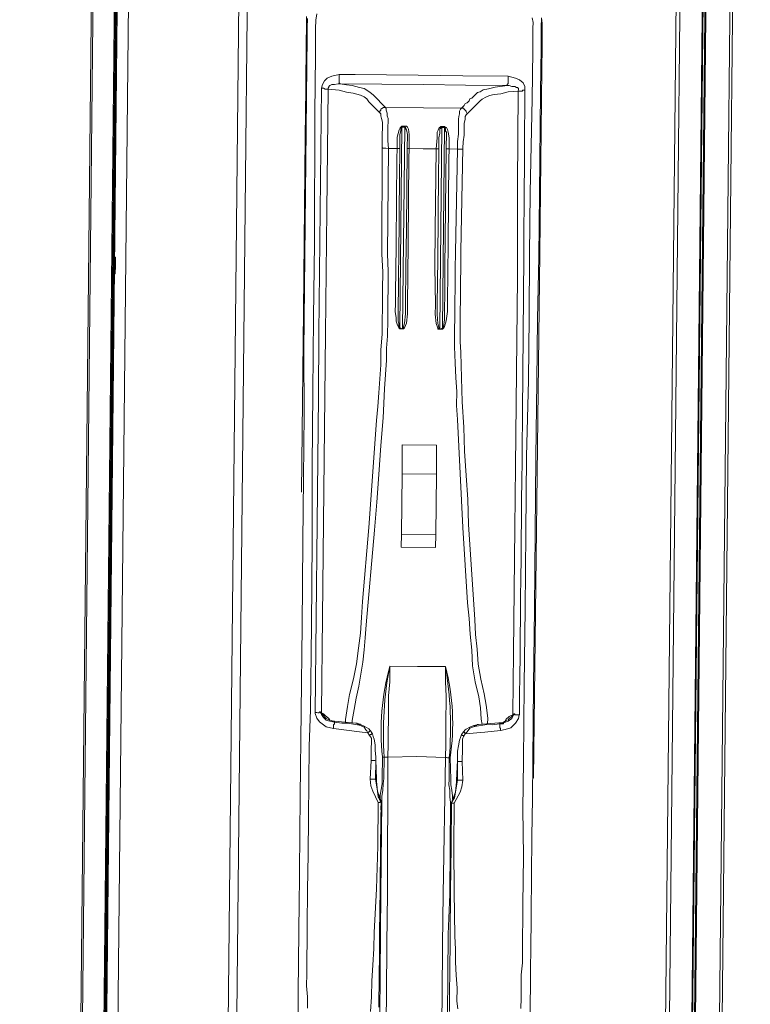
# Model space of a CAD drawing. Header units: metres. Extents: x 779 to 7046, y -512 to 9570.
# Tile 140 of 256: x 2477.433 to 2477.71, y -217.484 to -217.111. Entities that reach past the tile are written whole.
import ezdxf

# ---------------------------------------------------------------- set-up
doc = ezdxf.new("R2010")
doc.units = ezdxf.units.M
doc.linetypes.add('CIĄGłA', pattern=[0])
doc.layers.add('PDF _Geometria', color=7, linetype='Continuous')

# ---------------------------------------------------------------- blocks, each defined once
blk = doc.blocks.new('ADBLUE HELIX 6000')
at = {"layer": 'PDF _Geometria', "lineweight": 9}
for points in [[(72456.75, 12349.88), (72456.75, 10988.65), (72403.49, 10988.65), (72403.49, 10987.94), (72403.49, 10986.89), (72403.49, 10986.19), (72403.49, 10985.47), (72403.49, 10984.42), (72403.49, 10983.71), (72403.49, 10983.01), (72403.49, 10981.95), (72403.49, 10449.3)], [(72478.27, 12347.76), (72478.27, 10988.65), (72477.92, 10988.65), (72477.58, 10988.65), (72477.22, 10988.65), (72477.22, 10987.94), (72477.22, 10986.89), (72477.22, 10986.19), (72477.22, 10985.47), (72477.22, 10984.42), (72477.22, 10983.71), (72477.22, 10983.01), (72477.22, 10981.95), (72477.58, 10981.95), (72477.92, 10981.95), (72478.27, 10981.95), (72478.27, 10449.3)], [(72467.7, 10449.3), (72467.7, 10981.95), (72467.34, 10981.95), (72466.99, 10981.95), (72466.64, 10981.95), (72466.64, 10982.65), (72466.64, 10983.37), (72466.64, 10984.42), (72466.64, 10985.12), (72466.64, 10985.83), (72466.64, 10986.53), (72466.64, 10987.25), (72466.64, 10987.94), (72458.18, 10988.65), (72458.18, 12349.88)], [(72290.61, 10987.94), (72290.61, 12347.05), (72290.97, 12347.05), (72291.33, 12347.05), (72291.68, 12347.05), (72292.03, 12347.05), (72292.38, 12347.05), (72293.08, 12347.05), (72293.79, 12347.05), (72293.79, 12347.76), (72293.79, 12348.11), (72293.79, 12348.47), (72293.79, 12348.82), (72293.79, 12349.17), (72316.72, 12349.17), (72317.08, 12349.17), (72317.43, 12349.17), (72317.43, 12347.05), (72317.43, 12348.11), (72317.43, 12348.47), (72317.43, 12348.82), (72317.78, 12348.82), (72317.78, 12349.17), (72318.14, 12349.17)], [(72293.79, 12347.05), (72293.79, 10988.3), (72317.08, 10988.3), (72317.08, 10987.25), (72317.08, 10986.53), (72317.08, 10985.83), (72317.08, 10984.76), (72317.08, 10984.07), (72317.08, 10983.37), (72317.08, 10982.29), (72317.08, 10981.6), (72317.43, 10981.6), (72317.78, 10981.6), (72318.14, 10981.6), (72318.14, 10448.95)], [(72467.7, 10987.59), (72467.34, 10987.59), (72467.34, 10987.94), (72466.99, 10987.94), (72466.64, 10987.94), (72466.64, 12349.88)], [(72466.99, 10369.93), (72466.99, 10430.26), (72466.99, 10432.74), (72466.99, 10434.85), (72466.99, 10437.32), (72466.99, 10439.79), (72466.99, 10442.27), (72466.99, 10444.72), (72466.99, 10447.19), (72466.99, 10449.3), (72466.99, 10981.95), (72466.99, 10982.65), (72466.99, 10983.37), (72466.99, 10984.07), (72466.99, 10985.12), (72466.99, 10985.83), (72466.99, 10986.53), (72466.99, 10987.25), (72466.99, 10987.94), (72466.99, 12349.88)], [(72477.22, 12347.76), (72477.22, 10988.65), (72468.05, 10987.94), (72468.05, 10987.25), (72468.05, 10986.53), (72468.05, 10985.83), (72468.05, 10985.12), (72468.05, 10984.42), (72468.05, 10983.37), (72468.05, 10982.65), (72468.05, 10981.95), (72467.7, 10981.95), (72467.7, 10982.65), (72467.7, 10983.37), (72467.7, 10984.07), (72467.7, 10985.12), (72467.7, 10985.83), (72467.7, 10986.53), (72467.7, 10987.25), (72467.7, 10987.94), (72468.05, 10987.94), (72468.05, 12349.88)], [(72467.7, 10987.94), (72467.7, 12349.88)], [(72206.67, 11781.97), (72235.94, 11781.97), (72235.59, 11781.26), (72235.25, 11779.5), (72235.25, 11777.37), (72234.89, 11774.19), (72234.89, 11770.33), (72234.54, 11766.09), (72234.54, 11761.51), (72234.54, 11756.92), (72234.54, 11756.56), (72234.89, 11756.56), (72235.25, 11756.56), (72235.25, 11059.9)], [(72243.71, 11755.86), (72243.71, 11056.37), (72243.36, 11056.37), (72239.48, 11056.37), (72237.37, 11056.37)], [(72250.4, 11055.67), (72250.4, 11055.33), (72250.06, 11055.33), (72249.72, 11055.33), (72249.36, 11055.67), (72248.29, 11054.97), (72246.89, 11054.97), (72245.83, 11054.97), (72244.75, 11055.67), (72244.07, 11056.37), (72243.71, 11056.37), (72244.07, 11056.37), (72244.07, 11056.73), (72244.07, 11057.07), (72244.07, 11737.16)], [(71754.11, 11756.56), (71754.11, 11059.9), (71810.18, 11059.9), (71856.06, 11059.9), (71902.24, 11059.9), (71948.1, 11059.9), (71994.33, 11059.9), (72040.52, 11059.9), (72086.38, 11059.9), (72132.6, 11059.9), (72178.47, 11059.9), (72234.54, 11059.9), (72234.54, 11756.56)], [(72242.64, 11056.73), (72243.36, 11056.37), (72243.36, 11756.2), (72235.25, 11756.56), (72235.25, 11756.92), (72234.89, 11756.92), (72234.54, 11756.92)], [(72290.61, 11741.39), (72250.76, 11741.39), (72250.76, 11741.05), (72250.76, 11740.69), (72250.76, 11740.34), (72250.76, 11739.99), (72250.76, 11739.63), (72250.06, 11739.63), (72249.36, 11739.28), (72248.65, 11739.28), (72248.65, 11057.79)], [(72244.07, 11060.26), (72244.07, 11060.62), (72244.42, 11060.62), (72244.42, 11060.96), (72244.42, 11062.02), (72244.42, 11062.37), (72244.42, 11062.73), (72244.42, 11063.09), (72244.07, 11063.09), (72244.42, 11063.09), (72244.42, 11736.47), (72244.07, 11736.47), (72244.07, 11736.81)], [(72316.37, 11517.41), (72316.37, 11586.19), (72316.37, 11625.7), (72316.37, 11652.16), (72316.37, 11670.49), (72316.37, 11688.83), (72316.37, 11693.42), (72316.37, 11698.01)], [(72405.6, 11698.36), (72405.96, 11696.24), (72405.96, 11687.43), (72405.96, 11678.95), (72405.96, 11609.12), (72405.6, 11409.83)], [(72317.08, 11319.88), (72317.08, 11324.46), (72317.08, 11330.45), (72317.08, 11336.1), (72317.08, 11342.1), (72317.08, 11347.74), (72317.08, 11353.38), (72317.08, 11359.03), (72317.08, 11373.5), (72317.08, 11387.6), (72317.08, 11402.06), (72317.08, 11434.15), (72317.08, 11466.62), (72317.08, 11498.71), (72317.08, 11522.71), (72317.08, 11547.04), (72316.72, 11571.03), (72316.72, 11595.01), (72316.72, 11619), (72316.72, 11642.98), (72316.72, 11679.31), (72316.72, 11682.84), (72316.72, 11686.37), (72316.72, 11689.91), (72316.72, 11693.77), (72316.72, 11697.29)], [(72405.6, 11698.01), (72405.6, 11695.2), (72405.6, 11692.73), (72405.6, 11689.91), (72405.6, 11687.07), (72405.6, 11670.14), (72405.6, 11631.7), (72405.6, 11607.7), (72405.26, 11584.08), (72405.26, 11560.45), (72405.26, 11531.5), (72405.26, 11502.94), (72405.26, 11474.02), (72405.26, 11445.1), (72405.26, 11416.52), (72405.26, 11402.06), (72405.26, 11387.6), (72405.26, 11372.78), (72405.26, 11358.32), (72405.26, 11343.52), (72405.26, 11338.91), (72405.26, 11334.69), (72405.26, 11330.1), (72405.26, 11325.16), (72405.26, 11320.57)], [(72343.18, 11425.35), (72342.46, 11426.39), (72339.3, 11426.75), (72329.43, 11427.82), (72326.6, 11428.5), (72324.13, 11430.29), (72323.07, 11431.69), (72322.37, 11433.45), (72322.37, 11433.81), (72322.37, 11469.79), (72322.37, 11505.77), (72322.37, 11529.75), (72322.37, 11553.75), (72322.37, 11577.73), (72322.37, 11601), (72322.37, 11624.29), (72322.37, 11670.85), (72322.73, 11672.25), (72323.42, 11673.68), (72324.48, 11674.73), (72326.25, 11675.43), (72329.07, 11676.14), (72335.07, 11676.14), (72347.06, 11676.14), (72359.06, 11676.14), (72375.97, 11676.14), (72393.27, 11676.14), (72394.67, 11675.78), (72396.07, 11675.43), (72397.5, 11674.73), (72398.91, 11673.68), (72399.61, 11672.25), (72399.61, 11670.85), (72398.91, 11670.85), (72398.56, 11670.49), (72397.85, 11670.49), (72397.14, 11670.49), (72397.14, 11634.87), (72397.5, 11599.59), (72397.5, 11575.98), (72397.5, 11551.97), (72397.5, 11527.98), (72397.5, 11504.71), (72397.5, 11481.06), (72397.5, 11457.44), (72397.5, 11434.15), (72397.5, 11433.81), (72397.85, 11433.81), (72397.85, 11434.15), (72398.2, 11434.15), (72398.2, 11433.81), (72398.56, 11433.81), (72398.91, 11433.81), (72399.26, 11433.81), (72399.61, 11433.81), (72399.97, 11433.81), (72399.61, 11432.39), (72398.56, 11430.64), (72396.79, 11428.86), (72394.67, 11428.17), (72392.92, 11427.82), (72386.93, 11427.11), (72379.51, 11426.39), (72378.8, 11425.35), (72378.47, 11424.3), (72378.47, 11423.23), (72378.47, 11420.76), (72378.47, 11415.82), (72378.8, 11408.77), (72378.47, 11406.29), (72377.75, 11404.19), (72375.62, 11399.95), (72375.62, 11383.02), (72375.97, 11366.44), (72376.33, 11349.51), (72376.68, 11344.56), (72376.68, 11339.63), (72377.04, 11334.69), (72377.39, 11329.74), (72377.39, 11324.8), (72377.75, 11322)], [(72401.73, 11322.34), (72401.73, 11326.22), (72401.73, 11330.45), (72401.73, 11335.05), (72402.09, 11339.63), (72402.09, 11343.85), (72402.09, 11361.86), (72402.09, 11380.2), (72401.73, 11398.16), (72401.73, 11416.16), (72401.73, 11445.1), (72401.73, 11474.02), (72401.73, 11502.94), (72401.73, 11531.88), (72402.09, 11560.79), (72402.09, 11584.77), (72402.09, 11608.42), (72402.09, 11632.05), (72402.45, 11667.69), (72402.45, 11685.67), (72402.45, 11694.48), (72402.45, 11696.6), (72402.09, 11698.36)], [(72320.25, 11699.08), (72319.9, 11696.6), (72319.9, 11693.42), (72319.9, 11689.91), (72319.9, 11686.37), (72319.9, 11683.2), (72319.9, 11661.32), (72320.25, 11611.95), (72320.25, 11583.72), (72320.25, 11555.49), (72320.25, 11527.29), (72320.61, 11498.71), (72320.61, 11466.98), (72320.61, 11434.86), (72320.25, 11421.12), (72320.25, 11407.36), (72320.25, 11393.94), (72320.25, 11380.2), (72320.25, 11366.44), (72320.25, 11353.03), (72320.25, 11334.69), (72320.25, 11330.1), (72320.61, 11325.86), (72320.61, 11321.64)], [(72344.59, 11320.57), (72344.95, 11326.22), (72344.95, 11332.21), (72345.3, 11338.21), (72345.63, 11344.56), (72345.63, 11350.55), (72346.35, 11367.14), (72346.71, 11383.37), (72346.71, 11399.95), (72344.59, 11404.19), (72343.88, 11406.29), (72343.52, 11408.77), (72343.88, 11415.82), (72343.88, 11420.76), (72343.88, 11422.51), (72343.88, 11424.3), (72343.18, 11425.35), (72343.52, 11425.71), (72343.88, 11425.71), (72343.88, 11426.03), (72344.24, 11426.03)], [(72336.46, 11429.93), (72336.46, 11431), (72337.18, 11435.22), (72337.89, 11439.45), (72338.95, 11444.03), (72339.65, 11448.63), (72340.35, 11453.21), (72340.72, 11457.8), (72341.07, 11462.38), (72341.41, 11467.32), (72344.24, 11503.3), (72344.95, 11513.88), (72345.63, 11524.44), (72346.35, 11535.4), (72347.06, 11545.97), (72347.42, 11556.92), (72348.11, 11567.84), (72348.11, 11572.44), (72348.46, 11577.02), (72348.46, 11583.36), (72348.46, 11589.71), (72348.46, 11595.71), (72348.46, 11601.71), (72348.11, 11608.05), (72348.11, 11648.27), (72347.06, 11648.27), (72346.71, 11648.27), (72346.35, 11648.27), (72345.99, 11648.27), (72345.63, 11648.63), (72345.63, 11651.09), (72345.63, 11653.57), (72345.63, 11656.04), (72345.63, 11658.16), (72345.3, 11659.57), (72344.95, 11660.61), (72344.95, 11661.32), (72344.59, 11661.68), (72340.35, 11665.9), (72339.65, 11666.96), (72338.6, 11667.69), (72337.18, 11668.38), (72334.35, 11669.08), (72331.9, 11669.42), (72329.07, 11670.14), (72324.84, 11670.49), (72324.84, 11670.85), (72325.2, 11671.21), (72325.2, 11671.56), (72325.54, 11671.92), (72326.25, 11672.25), (72327.31, 11672.25), (72328.72, 11672.6), (72329.43, 11672.6), (72329.07, 11672.96), (72329.07, 11673.32), (72329.07, 11673.68), (72329.07, 11674.39), (72329.07, 11674.73), (72329.07, 11675.43), (72329.07, 11676.14)], [(72377.75, 11661.68), (72377.39, 11661.32), (72377.04, 11660.61), (72377.04, 11659.57), (72376.68, 11658.16), (72376.68, 11656.04), (72376.68, 11653.57), (72376.33, 11651.09), (72376.33, 11648.63), (72376.33, 11648.27), (72375.97, 11648.27), (72375.62, 11648.27), (72375.29, 11648.27), (72374.22, 11648.27), (72374.22, 11651.09), (72374.58, 11653.9), (72374.58, 11656.74), (72374.58, 11658.16), (72374.58, 11659.57), (72374.58, 11660.61), (72374.93, 11661.68), (72374.93, 11662.72), (72375.29, 11663.43), (72375.62, 11663.79), (72376.33, 11663.79), (72376.68, 11663.43), (72377.04, 11663.08), (72377.39, 11662.72), (72377.39, 11662.39), (72377.75, 11661.68), (72381.98, 11665.9), (72382.67, 11666.61), (72383.38, 11667.33), (72384.79, 11668.03), (72386.21, 11668.74), (72387.97, 11669.08), (72390.45, 11669.42), (72393.27, 11670.14), (72397.14, 11670.49), (72397.14, 11671.21), (72397.14, 11671.56), (72396.79, 11671.92), (72396.46, 11671.92), (72395.74, 11672.25), (72394.67, 11672.25), (72393.62, 11672.6), (72392.92, 11672.6), (72392.92, 11672.96), (72393.27, 11673.32), (72393.27, 11673.68), (72393.27, 11674.39), (72393.27, 11674.73), (72393.27, 11675.43), (72393.27, 11676.14)], [(72322.37, 11433.81), (72322.73, 11433.81), (72323.07, 11433.81), (72323.42, 11433.81), (72323.78, 11433.81), (72324.13, 11434.15), (72324.48, 11434.15), (72324.48, 11433.81), (72324.84, 11433.81), (72324.84, 11434.15), (72324.84, 11470.14), (72324.84, 11506.12), (72324.84, 11530.1), (72324.84, 11553.75), (72324.84, 11577.73), (72324.84, 11601), (72324.84, 11624.29), (72324.84, 11670.49), (72324.48, 11670.49), (72323.78, 11670.49), (72323.07, 11670.85), (72322.37, 11670.85)], [(72353.07, 11579.84), (72352.71, 11580.18), (72352.35, 11580.9), (72351.99, 11581.62), (72351.64, 11582.66), (72351.64, 11584.08), (72351.28, 11586.19), (72351.28, 11589.37), (72351.28, 11594.3), (72351.28, 11601.35), (72351.28, 11612.3), (72351.28, 11628.53), (72351.28, 11644.4), (72351.28, 11648.27), (72348.11, 11648.27), (72347.77, 11651.09), (72347.77, 11653.9), (72347.77, 11656.74), (72347.77, 11658.16), (72347.77, 11659.57), (72347.42, 11660.61), (72347.42, 11661.68), (72347.06, 11662.72), (72347.06, 11663.43), (72346.71, 11663.79), (72345.99, 11663.79), (72345.3, 11663.43), (72344.95, 11663.08), (72344.95, 11662.72), (72344.59, 11662.39), (72344.59, 11661.68)], [(72352.35, 11648.27), (72352.35, 11646.52), (72352.35, 11638.4), (72352.35, 11606.65), (72352.35, 11601.35), (72352.35, 11594.3), (72352.35, 11589.37), (72352.35, 11586.19), (72352.35, 11584.08), (72352.35, 11582.66), (72352.71, 11581.96), (72352.71, 11581.25), (72352.71, 11580.55), (72353.07, 11580.18), (72353.07, 11656.4), (72353.07, 11656.04), (72352.71, 11656.04), (72352.71, 11655.69), (72352.71, 11654.97), (72352.35, 11653.57), (72352.35, 11652.51), (72352.35, 11648.27), (72351.99, 11648.27), (72351.64, 11648.27), (72351.28, 11648.27), (72351.28, 11652.51), (72351.64, 11653.9), (72351.99, 11655.33), (72352.35, 11656.04), (72352.71, 11656.4), (72353.07, 11656.74), (72354.12, 11656.74), (72354.46, 11656.74), (72354.8, 11656.74), (72355.16, 11656.4), (72355.51, 11655.69), (72355.87, 11653.57), (72355.87, 11651.09), (72355.87, 11648.27), (72355.51, 11648.27), (72355.16, 11648.27), (72355.16, 11653.57), (72354.8, 11655.33), (72354.46, 11656.04), (72354.46, 11656.4), (72354.12, 11656.4), (72354.12, 11579.84), (72354.46, 11580.18), (72354.46, 11580.55), (72354.8, 11581.96), (72355.16, 11585.48), (72355.16, 11589.01), (72355.16, 11603.47), (72355.16, 11617.58), (72355.16, 11648.27)], [(72354.12, 11656.74), (72354.12, 11656.4), (72353.07, 11656.4), (72353.07, 11656.74)], [(72367.16, 11648.27), (72367.16, 11652.51), (72367.51, 11654.27), (72367.51, 11654.97), (72367.51, 11656.04), (72367.86, 11656.04), (72367.86, 11656.4), (72368.22, 11656.4), (72368.22, 11579.84), (72367.86, 11579.84), (72367.86, 11580.18), (72367.86, 11580.55), (72367.51, 11581.96), (72367.16, 11585.48), (72367.16, 11589.01), (72367.16, 11606.65), (72367.16, 11638.4), (72367.16, 11646.52), (72367.16, 11648.27), (72366.8, 11648.27), (72366.47, 11648.27), (72366.12, 11648.27), (72366.47, 11652.51), (72366.47, 11654.62), (72366.8, 11655.33), (72367.16, 11656.4), (72367.51, 11656.4), (72367.86, 11656.74), (72368.22, 11656.74), (72369.27, 11656.74), (72369.64, 11656.4), (72369.98, 11656.4), (72370.33, 11655.69), (72370.69, 11654.62), (72371.05, 11652.51), (72371.05, 11650.39), (72371.05, 11648.27), (72370.69, 11648.27), (72370.33, 11648.27), (72369.98, 11648.27), (72369.98, 11650.39), (72369.98, 11652.51), (72369.98, 11653.57), (72369.98, 11654.62), (72369.64, 11654.97), (72369.64, 11655.69), (72369.64, 11656.04), (72369.27, 11656.04), (72369.27, 11656.4), (72369.27, 11580.18), (72368.22, 11579.84)], [(72369.27, 11656.74), (72369.27, 11656.4), (72368.22, 11656.4), (72368.22, 11656.74)], [(72333.99, 11430.29), (72333.99, 11431.33), (72334.71, 11436.28), (72335.42, 11440.85), (72336.82, 11446.85), (72337.89, 11452.5), (72338.6, 11458.49), (72339.3, 11464.15), (72339.65, 11470.14), (72340, 11476.14), (72342.12, 11504.35), (72344.59, 11544.93), (72344.95, 11550.22), (72345.3, 11555.49), (72345.63, 11560.79), (72345.99, 11566.1), (72345.99, 11571.73), (72346.35, 11577.73), (72346.35, 11582.66), (72346.35, 11587.95), (72346.35, 11594.65), (72346.35, 11601.35), (72345.99, 11608.05), (72345.63, 11648.63)], [(72385.85, 11429.93), (72385.5, 11432.04), (72385.15, 11436.28), (72384.46, 11440.5), (72383.03, 11446.16), (72381.98, 11452.16), (72381.62, 11458.16), (72380.93, 11464.15), (72380.58, 11470.14), (72379.86, 11476.14), (72377.75, 11504.71), (72375.29, 11545.61), (72374.93, 11550.92), (72374.93, 11556.21), (72374.58, 11561.5), (72374.22, 11567.14), (72373.86, 11573.14), (72373.86, 11579.49), (72373.86, 11584.44), (72373.86, 11589.71), (72373.86, 11596.07), (72373.86, 11602.78), (72373.86, 11609.12), (72374.22, 11648.27), (72371.05, 11648.27), (72371.05, 11644.4), (72371.05, 11628.53), (72371.05, 11611.95), (72371.05, 11601.35), (72371.05, 11590.44), (72371.05, 11586.55), (72370.69, 11583.01), (72369.98, 11580.9), (72369.64, 11580.18), (72369.27, 11579.84), (72368.22, 11579.84), (72367.86, 11579.84), (72367.51, 11579.84), (72367.51, 11580.18), (72366.8, 11581.96), (72366.47, 11585.48), (72366.47, 11589.01), (72366.12, 11603.47), (72366.12, 11617.58), (72366.12, 11648.27), (72361.16, 11648.27), (72355.87, 11648.27), (72355.87, 11644.4), (72355.87, 11628.53), (72355.87, 11611.95), (72355.87, 11600.66), (72355.87, 11589.01), (72355.87, 11585.48), (72355.51, 11581.96), (72354.8, 11580.18), (72354.46, 11579.84), (72354.12, 11579.84), (72353.07, 11579.84), (72353.07, 11580.18), (72354.12, 11579.84)], [(72369.27, 11579.84), (72369.27, 11580.18), (72369.27, 11580.55), (72369.64, 11580.9), (72369.98, 11583.36), (72369.98, 11587.95), (72369.98, 11592.54), (72369.98, 11603.13), (72369.98, 11648.27)], [(72376.33, 11648.63), (72375.97, 11609.48), (72375.97, 11603.47), (72375.97, 11597.48), (72375.97, 11591.83), (72375.97, 11585.83), (72375.97, 11580.18), (72375.97, 11575.26), (72376.33, 11571.03), (72376.68, 11561.5), (72377.04, 11552.31), (72377.75, 11542.8), (72378.11, 11533.64), (72378.8, 11524.44), (72379.51, 11515.3), (72379.86, 11505.77), (72382.67, 11469.79), (72383.03, 11464.15), (72383.74, 11458.49), (72384.1, 11452.85), (72385.15, 11447.2), (72386.57, 11441.57), (72387.28, 11437.32), (72387.97, 11432.39), (72387.97, 11430.29)], [(72244.42, 11602.78), (72244.75, 11602.78), (72244.75, 11605.94), (72244.42, 11605.94)], [(72244.42, 11599.59), (72244.75, 11599.59), (72244.75, 11602.78)], [(72354.12, 11579.84), (72354.12, 11579.84)], [(72368.22, 11579.84), (72368.22, 11579.84)], [(72367.51, 11524.82), (72367.51, 11535.76), (72354.46, 11535.76), (72354.46, 11524.82)], [(72367.51, 11501.89), (72367.51, 11524.82), (72354.46, 11524.82), (72354.46, 11501.89)], [(72329.78, 11430.64), (72329.78, 11430.29), (72328, 11430.64), (72326.6, 11431), (72325.54, 11432.04), (72324.84, 11433.11), (72324.48, 11434.15), (72324.48, 11433.81), (72324.84, 11433.45), (72324.84, 11433.81), (72325.54, 11433.45), (72326.25, 11432.75), (72327.64, 11431.69), (72328, 11431)], [(72339.65, 11429.58), (72337.89, 11429.93), (72329.78, 11430.64), (72329.43, 11430.64), (72328, 11431), (72326.6, 11431.69), (72326.25, 11432.04), (72325.54, 11432.75), (72324.84, 11433.45)], [(72394.32, 11431), (72395.03, 11432.04), (72396.07, 11433.11), (72397.5, 11433.81), (72397.5, 11433.45), (72397.85, 11433.81), (72397.85, 11434.15), (72397.5, 11433.11), (72397.14, 11432.39), (72395.74, 11431.33), (72393.98, 11430.64), (72393.98, 11430.29), (72392.56, 11430.29), (72392.56, 11430.64), (72392.2, 11430.64)], [(72397.5, 11433.45), (72396.79, 11432.75), (72396.07, 11432.39), (72395.74, 11431.69)], [(72343.52, 11427.11), (72343.18, 11427.11), (72343.18, 11426.75), (72342.82, 11426.75), (72342.46, 11426.39), (72342.12, 11427.11), (72341.77, 11427.46), (72341.07, 11428.5), (72339.3, 11429.22), (72334.71, 11429.93), (72332.6, 11429.93), (72329.78, 11430.29), (72329.78, 11429.93), (72329.78, 11429.58), (72329.43, 11429.22), (72329.43, 11428.86), (72329.43, 11428.5), (72329.43, 11428.17), (72329.43, 11427.82)], [(72345.63, 11417.24), (72345.3, 11419.69), (72345.3, 11421.81), (72344.95, 11423.92), (72344.59, 11424.99), (72344.24, 11426.03), (72343.52, 11427.11), (72342.82, 11427.82), (72341.07, 11428.86), (72339.3, 11429.58), (72339.3, 11429.22), (72338.25, 11429.93), (72337.89, 11429.93)], [(72384.46, 11429.93), (72384.1, 11429.93), (72383.03, 11429.22), (72383.03, 11429.58), (72382.67, 11429.58), (72381.28, 11428.86), (72379.86, 11428.17), (72379.51, 11427.82), (72378.8, 11427.11), (72378.11, 11426.03), (72377.75, 11424.99), (72377.39, 11423.92), (72377.04, 11421.81), (72376.68, 11419.69), (72376.68, 11417.24)], [(72378.8, 11427.11), (72379.15, 11427.11), (72379.15, 11426.75), (72379.51, 11426.75), (72379.51, 11426.39), (72380.22, 11427.11), (72381.28, 11428.5), (72383.03, 11429.22), (72387.64, 11429.93), (72389.73, 11429.93), (72392.56, 11430.29), (72392.56, 11429.93), (72392.56, 11429.58), (72392.56, 11429.22), (72392.56, 11428.86), (72392.92, 11428.5), (72392.92, 11428.17), (72392.92, 11427.82)], [(72395.39, 11431.69), (72394.67, 11431.33), (72393.62, 11430.64), (72392.2, 11430.64), (72384.46, 11429.93), (72382.67, 11429.58)], [(72378.8, 11425.35), (72378.8, 11425.71), (72378.47, 11425.71), (72378.11, 11426.03)], [(72343.88, 11415.82), (72344.59, 11415.82), (72344.95, 11415.82), (72345.3, 11415.82), (72345.63, 11415.82), (72345.99, 11408.77), (72345.63, 11416.16), (72345.63, 11417.58)], [(72350.6, 11307.87), (72350.6, 11327.29), (72350.6, 11346.33), (72350.6, 11365.39), (72350.24, 11417.24), (72349.88, 11417.24), (72349.52, 11417.24), (72348.81, 11417.24), (72348.81, 11409.12), (72348.46, 11407), (72348.46, 11404.52), (72348.11, 11402.42), (72348.11, 11400.3), (72348.11, 11400.65), (72347.77, 11400.65), (72347.42, 11401), (72347.06, 11401)], [(72374.58, 11395.37), (72374.22, 11395.37), (72374.22, 11396.43), (72374.22, 11397.84), (72374.22, 11400.3), (72374.22, 11365.39), (72373.86, 11350.2), (72373.86, 11334.69), (72373.86, 11319.53)], [(72371.75, 11307.87), (72371.75, 11326.91), (72371.75, 11346.33), (72371.75, 11365.39), (72372.11, 11417.24), (72372.45, 11417.24), (72372.82, 11417.24), (72373.16, 11417.24), (72373.51, 11417.24), (72373.51, 11409.12), (72373.51, 11407), (72373.86, 11404.88), (72373.86, 11402.42), (72374.22, 11400.3)], [(72374.93, 11401.7), (72374.93, 11402.77), (72374.58, 11404.88), (72374.22, 11407), (72374.22, 11409.12), (72373.86, 11417.24), (72373.51, 11417.24)], [(72376.68, 11417.58), (72376.68, 11416.16), (72376.33, 11408.77), (72376.68, 11415.82), (72377.04, 11415.82), (72377.39, 11415.82), (72377.75, 11415.82), (72378.47, 11415.82)], [(72347.77, 11397.12), (72347.77, 11400.3), (72346.71, 11402.06), (72346.35, 11404.19), (72345.99, 11406.65), (72345.63, 11408.77), (72345.63, 11415.82), (72345.63, 11416.16)], [(72378.8, 11408.77), (72377.75, 11408.77), (72377.39, 11408.77), (72377.04, 11408.77), (72376.68, 11408.77), (72376.68, 11415.82), (72376.68, 11416.16)], [(72347.77, 11400.3), (72346.35, 11404.19), (72345.99, 11408.05), (72345.99, 11408.77), (72345.63, 11408.77), (72345.3, 11408.77), (72344.95, 11408.77), (72344.59, 11408.77), (72344.24, 11408.77), (72343.52, 11408.77)], [(72345.99, 11408.77), (72345.99, 11408.77)], [(72345.99, 11408.05), (72345.99, 11408.77)], [(72345.99, 11408.41), (72345.99, 11408.41)], [(72345.99, 11408.05), (72345.99, 11408.05)], [(72374.58, 11320.92), (72374.58, 11324.11), (72374.58, 11329.38), (72374.58, 11334.69), (72374.58, 11339.63), (72374.58, 11344.56), (72374.58, 11349.86), (72374.58, 11366.44), (72374.58, 11383.37), (72374.58, 11400.3), (72375.62, 11402.06), (72375.97, 11404.19), (72376.33, 11406.65), (72376.68, 11408.77), (72376.33, 11408.77), (72376.33, 11408.05)], [(72376.33, 11408.77), (72376.33, 11408.05), (72375.97, 11404.19), (72374.58, 11400.3)], [(72376.33, 11408.77), (72376.33, 11408.77)], [(72376.33, 11408.41), (72376.33, 11408.41)], [(72376.33, 11408.05), (72376.33, 11408.05)], [(72346.71, 11399.95), (72347.06, 11399.95), (72347.42, 11399.95), (72347.42, 11400.3), (72347.77, 11400.3), (72347.77, 11383.71), (72347.77, 11367.14), (72347.77, 11350.55), (72347.77, 11345.63), (72347.77, 11340.69), (72347.77, 11335.74), (72347.77, 11330.81), (72347.77, 11325.52), (72347.77, 11322.34)], [(72348.11, 11319.53), (72348.11, 11334.69), (72348.11, 11350.2), (72348.11, 11365.39), (72348.11, 11400.3), (72348.11, 11397.84), (72348.11, 11396.43), (72347.77, 11395.37)], [(72347.77, 11400.3), (72347.77, 11400.3)], [(72374.58, 11399.59), (72374.58, 11398.52), (72374.58, 11397.12), (72374.58, 11398.88), (72374.58, 11400.3), (72374.93, 11399.95), (72375.29, 11399.95), (72375.62, 11399.95)], [(72374.58, 11400.3), (72374.58, 11400.3)]]:
    blk.add_lwpolyline(points, dxfattribs=at)
for points in [[(72392.92, 11672.6), (72377.04, 11672.6), (72361.16, 11672.6), (72345.3, 11672.6), (72329.43, 11672.6), (72331.9, 11672.25), (72333.99, 11671.92), (72336.82, 11671.21), (72338.6, 11670.85), (72340.35, 11669.78), (72341.41, 11669.08), (72342.12, 11668.38), (72346.71, 11663.79), (72361.16, 11663.79), (72375.62, 11663.79), (72375.97, 11664.15), (72376.68, 11664.86), (72377.04, 11665.57), (72377.75, 11665.9), (72378.47, 11666.61), (72378.8, 11667.33), (72379.51, 11667.69), (72380.22, 11668.38), (72380.58, 11668.74), (72381.28, 11669.42), (72381.62, 11669.78), (72382.67, 11670.14), (72383.74, 11670.85), (72385.85, 11671.21), (72388.33, 11671.92)], [(72354.46, 11501.89), (72354.46, 11496.95), (72367.51, 11496.95), (72367.51, 11501.89)], [(72371.75, 11451.79), (72371.75, 11446.16), (72372.11, 11440.5), (72372.11, 11436.99), (72372.11, 11433.45), (72372.11, 11426.75), (72372.11, 11422.17), (72372.11, 11417.24), (72361.16, 11417.58), (72350.24, 11417.24), (72350.24, 11422.17), (72350.24, 11426.75), (72350.24, 11431.33), (72350.24, 11435.92), (72350.24, 11440.5), (72350.6, 11445.8), (72350.6, 11451.1), (72350.6, 11451.79), (72361.16, 11451.79)]]:
    blk.add_lwpolyline(points, close=True, dxfattribs=at)
blk.add_lwpolyline([(72348.11, 11417.24, -0.091719), (72350.6, 11451.79, 0.066285), (72348.81, 11417.24), (72348.46, 11417.24), (72348.11, 11417.24), (72348.11, 11409.12), (72348.11, 11407), (72347.77, 11404.88), (72347.42, 11402.77), (72347.42, 11401.36)], format="xyb", dxfattribs=at)
for centre, radius, start, end in [((33207.76, 11492.89), 39192.26, 359.913635, 0.260166), ((72287.15, 11429.28), 87.55, 352.0887, 14.8982), ((72237.81, 11427.64), 136.1, 355.6157, 10.222)]:
    blk.add_arc(centre, radius, start, end, dxfattribs=at)
blk = doc.blocks.new('B-B')
at = {"color": 18, "lineweight": 0, "true_color": 0x000000, "xscale": 0.001, "yscale": 0.001, "zscale": 0.001, "rotation": 279.9583443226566}
blk.add_blockref('ADBLUE HELIX 6000', (-2.96866, -6.03965, -10.04), dxfattribs=at)

msp = doc.modelspace()

# ---------------------------------------------------------------- block references
at = {"layer": 'PDF _Geometria', "linetype": 'CIĄGłA', "rotation": 79.44877770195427}
msp.add_blockref('B-B', (2399.71412, -224.03405, 10.04), dxfattribs=at)

doc.saveas('drawing.dxf')
